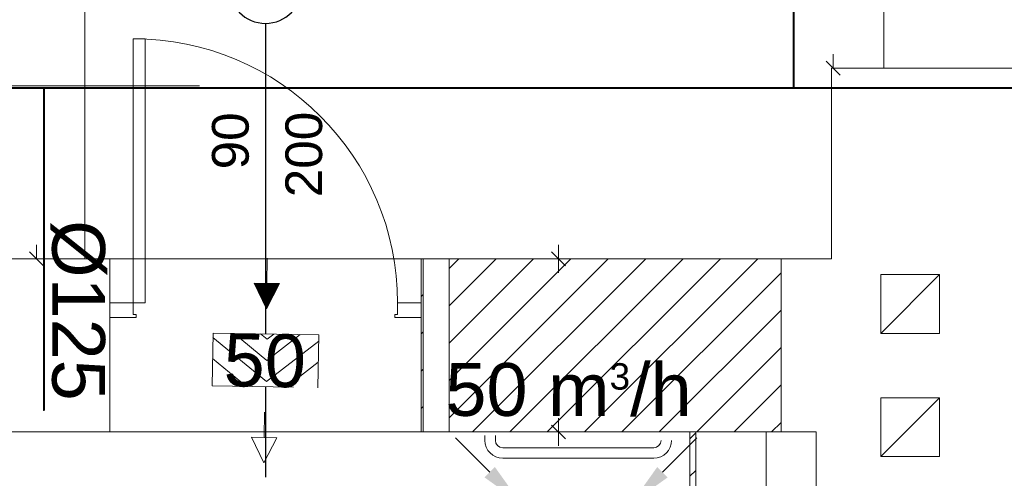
# Model space of a CAD drawing. Header units: millimetres. Extents: x 178516 to 426772, y -178579 to -115871.
# Tile 17 of 256: x 218226 to 221578, y -133336 to -131773. Entities that reach past the tile are written whole.
import ezdxf
from ezdxf.enums import TextEntityAlignment as Align

# ---------------------------------------------------------------- set-up
doc = ezdxf.new("R2010")
doc.units = ezdxf.units.MM
doc.header["$MEASUREMENT"] = 0
doc.set_wipeout_variables(frame=1)
doc.layers.get('0').update_dxf_attribs({"color": 252, "lineweight": 5})
doc.layers.add('_WE elementy podciśnieniowe', color=7, linetype='Continuous', lineweight=15, true_color=0x139b48)
doc.layers.add('HVAC_exhaust_W1', color=7, linetype='Continuous', lineweight=50, true_color=0xd10000)
for name, color, linetype, lineweight in [('HVAC_exhaust_W1.1', 30, 'Continuous', 50), ('IS_nawiew', 5, 'Continuous', 40), ('Nowe_! NAZWY POM_Nr_pióra__19', 252, 'Continuous', 5), ('Nowe_220-A Ściany', 252, 'Continuous', 5), ('Nowe_220-A Ściany_Nr_pióra__87', 252, 'Continuous', 5), ('Nowe_220-A Ściany_Nr_pióra__93', 252, 'Continuous', 5), ('Nowe_820-G Rysunki Obrazki_Nr_pióra__24', 252, 'Continuous', 5), ('Nowe_Drzwi ARCHICAD_Nr_pióra__168', 252, 'Continuous', 5), ('Nowe_Nowe_220(1)-A Ściany zewnętrzne_Nr_pióra__3', 252, 'Continuous', 5), ('Nowe_Nowe_220(1)-A Ściany zewnętrzne_Nr_pióra__57', 252, 'Continuous', 5), ('Nowe_Znaczniki drzwi ARCHICADa', 252, 'Continuous', 5), ('Nowe_Znaczniki drzwi ARCHICADa_Nr_pióra__111', 252, 'Continuous', 5), ('Nowe_Znaczniki drzwi ARCHICADa_Nr_pióra__141', 252, 'Continuous', 5), ('P-SANR-FIXT_Nr_pióra__47', 252, 'Continuous', 5)]:
    doc.layers.add(name, color=color, linetype=linetype, lineweight=lineweight)
doc.styles.add('GENERATED_STYLE_1', font='arial.ttf')
doc.styles.add('WE12', font='arial.ttf')
doc.styles.add('WE2', font='arial.ttf')

# ---------------------------------------------------------------- blocks, each defined once
blk = doc.blocks.new('D Marker 11_24')
at = {"layer": 'Nowe_Znaczniki drzwi ARCHICADa_Nr_pióra__111', "color": 7, "linetype": 'Continuous', "lineweight": 25}
blk.add_line((0, 802.4), (0, -743.6), dxfattribs=at)
at = {"layer": 'Nowe_Znaczniki drzwi ARCHICADa_Nr_pióra__141', "color": 7, "linetype": 'Continuous', "lineweight": 25}
for start, end in [(0, 180), (180, 0)]:
    blk.add_arc((0, 927.4), 125, start, end, dxfattribs=at)
at = {"layer": 'Nowe_Znaczniki drzwi ARCHICADa_Nr_pióra__141', "color": 7, "lineweight": 25, "style": 'GENERATED_STYLE_1'}
for tag, p in [('AC_MarkerText_4', (-19.6, 304.8)), ('AC_WIDO_B_SIZE', (230.4, 209.9))]:
    blk.add_attdef(tag, text='', height=125, rotation=90, dxfattribs=at).set_placement(p, align=Align.BOTTOM_LEFT)
blk.add_attdef('AC_MarkerText_1', text='', height=125, dxfattribs=at).set_placement((-109.1, 864.9), align=Align.BOTTOM_LEFT)
blk = doc.blocks.new('podkład 20251118')
at = {"color": 252, "linetype": 'Continuous', "lineweight": 5}
for p, q in [((220995.2, -131938.4), (220995.2, -131890.9)), ((220971.5, -131914.7), (221019, -131962.2)), ((218259.3, -132564.7), (218306.8, -132612.2)), ((218283.1, -132588.4), (218283.1, -132540.9)), ((220083.9, -132612.2), (220036.4, -132564.7)), ((220036.4, -132564.7), (220083.9, -132612.2)), ((220060.2, -132588.4), (220060.2, -132540.9)), ((220060.2, -132588.4), (220060.2, -132635.9)), ((220060.2, -133178.4), (220060.2, -133130.9)), ((220083.9, -133202.2), (220036.4, -133154.7)), ((220036.4, -133154.7), (220083.9, -133202.2)), ((220060.2, -133178.4), (220060.2, -133225.9))]:
    blk.add_line(p, q, dxfattribs=at)
at = {"layer": 'Nowe_! NAZWY POM_Nr_pióra__19', "color": 252, "linetype": 'Continuous', "lineweight": 5}
for p, q in [((220989.4, -132588.4), (220989.4, -131938.4)), ((220989.4, -131938.4), (221637, -131938.4)), ((218028, -132588.4), (220989.4, -132588.4)), ((220767.1, -133178.4), (218197, -133178.4)), ((220767.1, -135078.4), (220767.1, -133178.4))]:
    blk.add_line(p, q, dxfattribs=at)
at = {"layer": 'Nowe_220-A Ściany', "color": 252, "linetype": 'Continuous', "lineweight": 5}
for p, q in [((219592.4, -132589.2), (219593.1, -132588.4)), ((219688, -132620.9), (219720.4, -132588.4)), ((219688, -132748.2), (219847.7, -132588.4)), ((219688, -132875.4), (219975, -132588.4)), ((219688, -133002.7), (220102.3, -132588.4)), ((219688, -133130), (220229.5, -132588.4)), ((219766.8, -133178.4), (220356.8, -132588.4)), ((219894.1, -133178.4), (220484.1, -132588.4)), ((220021.4, -133178.4), (220611.4, -132588.4)), ((220148.7, -133178.4), (220738.7, -132588.4)), ((220275.9, -133178.4), (220818, -132636.4)), ((219592.4, -132716.5), (219599.4, -132709.5)), ((220403.2, -133178.4), (220818, -132763.7)), ((219592.4, -132843.8), (219599.4, -132836.8)), ((220530.5, -133178.4), (220818, -132890.9)), ((219592.4, -132971), (219599.4, -132964.1)), ((220657.8, -133178.4), (220818, -133018.2)), ((219592.4, -133098.3), (219599.4, -133091.3)), ((220785.1, -133178.4), (220818, -133145.5)), ((220507.1, -133201.8), (220527.1, -133181.8)), ((220507.1, -133329.1), (220527.1, -133309.1))]:
    blk.add_line(p, q, dxfattribs=at)
at = {"layer": 'Nowe_220-A Ściany_Nr_pióra__87', "color": 252, "linetype": 'Continuous', "lineweight": 5}
for p, q in [((220507.1, -133178.4), (220507.1, -134138.4)), ((220527.1, -134118.4), (220527.1, -133178.4))]:
    blk.add_line(p, q, dxfattribs=at)
at = {"layer": 'Nowe_220-A Ściany_Nr_pióra__93', "color": 252, "linetype": 'Continuous', "lineweight": 5}
for p, q in [((218532.4, -132588.4), (218532.4, -132738.4)), ((219592.4, -132588.4), (219592.4, -132738.4)), ((219599.4, -132588.4), (219592.4, -132588.4)), ((219599.4, -133178.4), (219599.4, -132588.4)), ((220818, -132588.4), (219688, -132588.4)), ((219688, -132588.4), (219688, -133178.4)), ((220818, -133178.4), (220818, -132588.4)), ((218532.4, -132738.4), (218532.4, -132788.4)), ((219592.4, -132738.4), (219592.4, -132788.4)), ((218532.4, -132788.4), (218532.4, -133178.4)), ((219592.4, -132788.4), (219592.4, -133178.4)), ((219592.4, -133178.4), (219599.4, -133178.4)), ((219688, -133178.4), (220507.1, -133178.4)), ((220527.1, -133178.4), (220818, -133178.4))]:
    blk.add_line(p, q, dxfattribs=at)
at = {"layer": 'Nowe_820-G Rysunki Obrazki_Nr_pióra__24', "color": 7, "linetype": 'Continuous', "lineweight": 15}
blk.add_line((218837.4, -131998.8), (217637.9, -131998.8), dxfattribs=at)
at = {"layer": 'Nowe_Drzwi ARCHICAD_Nr_pióra__168', "color": 252, "linetype": 'Continuous', "lineweight": 5}
for p, q in [((218612.4, -131838.4), (218652.4, -131838.4)), ((218612.4, -132738.4), (218612.4, -131838.4)), ((218652.4, -131838.4), (218652.4, -132738.4)), ((218532.4, -132788.4), (218532.4, -132738.4)), ((218532.4, -132738.4), (218612.4, -132738.4)), ((218532.4, -132738.4), (218532.4, -132788.4)), ((218612.4, -132738.4), (218612.4, -132778.4)), ((218652.4, -132738.4), (218612.4, -132738.4)), ((219512.4, -132778.4), (219512.4, -132738.4)), ((219512.4, -132738.4), (219592.4, -132738.4)), ((219592.4, -132738.4), (219592.4, -132788.4)), ((219592.4, -132738.4), (219592.4, -132788.4)), ((218612.4, -132788.4), (218532.4, -132788.4)), ((218612.4, -132778.4), (218622.4, -132778.4)), ((218622.4, -132788.4), (218612.4, -132788.4)), ((218622.4, -132778.4), (218622.4, -132788.4)), ((219502.4, -132788.4), (219502.4, -132778.4)), ((219502.4, -132778.4), (219512.4, -132778.4)), ((219512.4, -132788.4), (219502.4, -132788.4)), ((219592.4, -132788.4), (219512.4, -132788.4))]:
    blk.add_line(p, q, dxfattribs=at)
at = {"layer": 'Nowe_Drzwi ARCHICAD_Nr_pióra__168', "color": 252, "linetype": 'Continuous', "lineweight": 5, "extrusion": (0, 0, -1)}
blk.add_ellipse((218612.4, -132738.4), major_axis=(636.4, 636.4), ratio=1, start_param=-0.785398, end_param=0.785398, dxfattribs=at)
at = {"layer": 'Nowe_Nowe_220(1)-A Ściany zewnętrzne_Nr_pióra__3', "color": 252, "linetype": 'Continuous', "lineweight": 5}
for p, q in [((221356.9, -132642.3), (221156.9, -132642.3)), ((221156.9, -132642.3), (221156.9, -132842.3)), ((221156.9, -132842.3), (221356.9, -132642.3)), ((221356.9, -132842.3), (221356.9, -132642.3)), ((221156.9, -132842.3), (221356.9, -132842.3)), ((221356.9, -133062.3), (221156.9, -133062.3)), ((221156.9, -133062.3), (221156.9, -133262.3)), ((221156.9, -133262.3), (221356.9, -133062.3)), ((221356.9, -133262.3), (221356.9, -133062.3)), ((221156.9, -133262.3), (221356.9, -133262.3))]:
    blk.add_line(p, q, dxfattribs=at)
at = {"layer": 'Nowe_Nowe_220(1)-A Ściany zewnętrzne_Nr_pióra__57', "color": 252, "linetype": 'Continuous', "lineweight": 5}
for p, q in [((218448, -127038.4), (218448, -132588.4)), ((221168, -131498.4), (221168, -131938.4)), ((220989.4, -131938.4), (221168, -131938.4)), ((220989.4, -132588.4), (220989.4, -131938.4)), ((218448, -132588.4), (220989.4, -132588.4)), ((219688, -133178.4), (219688, -132588.4)), ((220818, -133178.4), (220818, -132588.4)), ((213297, -133178.4), (220937.1, -133178.4)), ((220937.1, -134518.4), (220937.1, -133178.4))]:
    blk.add_line(p, q, dxfattribs=at)
at = {"layer": 'P-SANR-FIXT_Nr_pióra__47', "color": 252, "linetype": 'Continuous', "lineweight": 5}
for p, q in [((219809.1, -133206.8), (219809.1, -133190.5)), ((219809.1, -133190.5), (219809.1, -133206.8)), ((219809.1, -133206.8), (219809.1, -133190.5)), ((219809.1, -133190.5), (219809.1, -133206.8)), ((219845.1, -133190.5), (219845.1, -133206.8)), ((219845.1, -133190.5), (219845.1, -133206.8)), ((219845.1, -133190.5), (219845.1, -133206.8)), ((219845.1, -133190.5), (219845.1, -133206.8)), ((219870.1, -133231.8), (220384.1, -133231.8)), ((219870.1, -133231.8), (220384.1, -133231.8)), ((219870.1, -133231.8), (220384.1, -133231.8)), ((219870.1, -133231.8), (220384.1, -133231.8)), ((220384.1, -133267.8), (219870.1, -133267.8)), ((219870.1, -133267.8), (220384.1, -133267.8)), ((220384.1, -133267.8), (219870.1, -133267.8)), ((219870.1, -133267.8), (220384.1, -133267.8))]:
    blk.add_line(p, q, dxfattribs=at)
for centre, radius, start, end in [((219870.1, -133206.8), 61, 180, 270), ((219870.1, -133206.8), 61, 180, 270), ((219870.1, -133206.8), 61, 180, 270), ((219870.1, -133206.8), 61, 180, 270), ((219870.1, -133206.8), 25, 180, 270), ((219870.1, -133206.8), 25, 180, 270), ((219870.1, -133206.8), 25, 180, 270), ((219870.1, -133206.8), 25, 180, 270), ((220384.1, -133206.8), 25, 270, 0), ((220384.1, -133206.8), 61, 270, 0), ((220384.1, -133206.8), 25, 270, 0), ((220384.1, -133206.8), 25, 270, 0), ((220384.1, -133206.8), 61, 270, 0), ((220384.1, -133206.8), 61, 270, 0), ((220384.1, -133206.8), 25, 270, 0)]:
    blk.add_arc(centre, radius, start, end, dxfattribs=at)
at = {"layer": 'Nowe_Znaczniki drzwi ARCHICADa', "color": 7, "linetype": 'Continuous', "lineweight": 25}
blk.add_blockref('D Marker 11_24', (219062.4, -132588.4), dxfattribs=at).add_auto_attribs({'AC_MarkerText_1': 'D1', 'AC_MarkerText_4': '90', 'AC_WIDO_B_SIZE': '200'})
blk = doc.blocks.new('_KRATKA')
at = {"layer": '_WE elementy podciśnieniowe', "color": 114, "true_color": 0x139b48}
for p, q in [((0, 38.78), (0, 29.18)), ((0, 19.58), (-4.8, 29.18)), ((-4.8, 29.18), (4.8, 29.18)), ((4.8, 29.18), (0, 19.58)), ((0, -19.58), (0, -29.18)), ((-4.8, -29.18), (4.8, -29.18)), ((0, -38.78), (-4.8, -29.18)), ((4.8, -29.18), (0, -38.78))]:
    blk.add_line(p, q, dxfattribs=at)
blk.add_lwpolyline([(0, 29.18, 9.6, 0, 0), (0, 19.58, 0, 0, 0)], format="xyseb", dxfattribs=at)
at = {"color": 114, "lineweight": 15, "true_color": 0x139b48}
blk.add_wipeout([(-20, -10), (-20, 10), (20, 10), (20, -10)], dxfattribs=at).dxf.layer = '_WE elementy podciśnieniowe'
at = {"layer": '_WE elementy podciśnieniowe', "color": 9, "lineweight": 9, "true_color": 0xafd9aa}
for p, q in [((0.48, -8), (-20, 8.38)), ((0.48, 0), (-12.02, 10)), ((12.98, 10), (0.48, 0)), ((20, 7.62), (0.48, -8)), ((-7.02, -10), (-20, 0.38)), ((7.98, -10), (20, -0.38))]:
    blk.add_line(p, q, dxfattribs=at)
at = {"layer": '_WE elementy podciśnieniowe', "color": 114, "lineweight": 9, "true_color": 0x139b48}
for q in [(-2.02, 10), (2.98, 10)]:
    blk.add_line((0.48, 8), q, dxfattribs=at)
at = {"layer": '_WE elementy podciśnieniowe', "color": 114, "lineweight": 20, "true_color": 0x139b48}
blk.add_lwpolyline([(20, -10), (20, 10), (-20, 10), (-20, -10), (10.78, -10)], dxfattribs=at)
blk = doc.blocks.new('*U313')
at = {"color": 211, "linetype": 'Continuous', "lineweight": -3, "extrusion": (-1, -3.7494e-32, 3.06162e-16)}
for major_axis in [(0, 0, 62.5), (0, 0, -62.5)]:
    blk.add_ellipse((0, 0), major_axis=major_axis, ratio=1, start_param=0, end_param=3.141593, dxfattribs=at)
at = {"color": 211, "linetype": 'Continuous', "lineweight": -2, "extrusion": (1, 3.7494e-32, -3.06162e-16)}
for major_axis in [(0, 0, -62.5), (0, 0, 62.5)]:
    blk.add_ellipse((0, 0), major_axis=major_axis, ratio=1, start_param=0, end_param=3.141593, dxfattribs=at)
blk = doc.blocks.new('A$C083d250a')
at = {"layer": 'HVAC_exhaust_W1.1', "lineweight": 15, "elevation": -20}
blk.add_lwpolyline([(294, 294.5), (410.6, 411.3)], dxfattribs=at)
at = {"layer": 'HVAC_exhaust_W1.1'}
blk.add_solid([(276.3, 312.2, -20), (188.1, 188.4, -20), (311.7, 276.9, -20)], dxfattribs=at)
blk = doc.blocks.new('A$C40791640')
at = {"layer": 'HVAC_exhaust_W1.1'}
for centre, radius in [((0, 0), 117.5), ((0, 0), 100), ((0, 0, 200), 62.5)]:
    blk.add_circle(centre, radius, dxfattribs=at)
at = {"layer": 'HVAC_exhaust_W1', "xscale": -1}
blk.add_blockref('A$C083d250a', (0, 0), dxfattribs=at)
at = {"layer": 'HVAC_exhaust_W1'}
blk.add_blockref('A$C083d250a', (0, 0), dxfattribs=at)
at = {"layer": 'HVAC_exhaust_W1', "rotation": 180}
blk.add_blockref('A$C083d250a', (0, 0), dxfattribs=at)
at = {"layer": 'HVAC_exhaust_W1', "xscale": -1, "rotation": 180}
blk.add_blockref('A$C083d250a', (0, 0), dxfattribs=at)
at = {"layer": 'HVAC_exhaust_W1.1', "extrusion": (-1.22465e-16, -1, -3.06162e-16), "rotation": 90}
blk.add_blockref('*U313', (0, 200), dxfattribs=at)

msp = doc.modelspace()

# ---------------------------------------------------------------- linework, layer by layer
at = {"layer": 'IS_nawiew'}
for p, q in [((220859.9, -131029.5), (220859.9, -132005.3)), ((215884.4, -132005.3), (223783.7, -132005.3))]:
    msp.add_line(p, q, dxfattribs=at)
msp.add_lwpolyline([(218307.6, -132005.3), (218307.6, -133103.8), (218307.6, -133103.8)], dxfattribs=at)

# ---------------------------------------------------------------- block references
msp.add_blockref('podkład 20251118', (0, 0))
at = {"layer": 'HVAC_exhaust_W1.1'}
msp.add_blockref('A$C40791640', (220119.9, -133610), dxfattribs=at)

# ---------------------------------------------------------------- texts
at = {"layer": 'HVAC_exhaust_W1.1', "insert": (220094.2, -133035.1, -2600), "char_height": 180, "attachment_point": 5, "rotation": 359.9539, "style": 'WE2'}
msp.add_mtext('50 m{\\A2;\\H0.5x;3}/h', dxfattribs=at)
at = {"layer": 'IS_nawiew', "insert": (218422.9, -132764.2), "char_height": 180, "width": 932.234, "attachment_point": 5, "rotation": 270, "style": 'WE12'}
msp.add_mtext('%%C125', dxfattribs=at)

# ---------------------------------------------------------------- next in the draw order: block references
at = {"layer": '_WE elementy podciśnieniowe', "xscale": 9, "yscale": 9, "zscale": 9, "rotation": 359.0275000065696}
msp.add_blockref('_KRATKA', (219062.4, -132934.5), dxfattribs=at)

# ---------------------------------------------------------------- next in the draw order: texts
at = {"layer": '_WE elementy podciśnieniowe', "color": 114, "true_color": 0x139b48, "insert": (219060.2, -132935.7), "char_height": 180, "width": 450, "attachment_point": 5, "rotation": 359.0275, "style": 'WE12'}
msp.add_mtext('50', dxfattribs=at)

doc.saveas('drawing.dxf')
